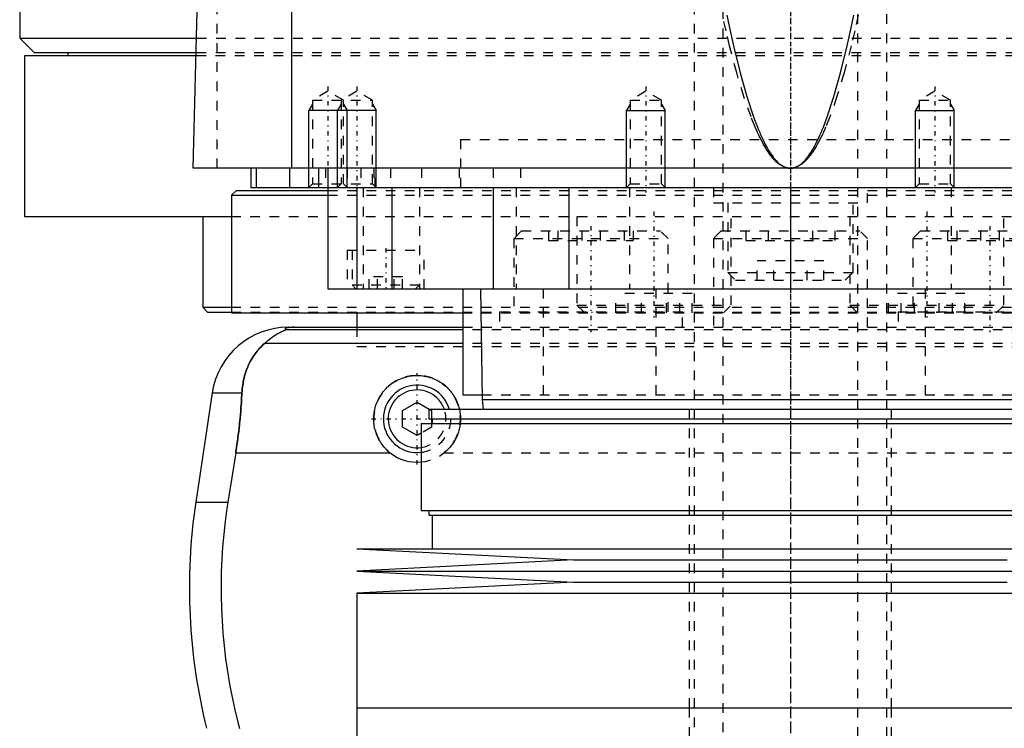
# Model space of a CAD drawing. Extents: x -90 to 90, y -146 to 645.
# Tile 4 of 14: x -80 to 22, y -42 to 32. Entities that reach past the tile are written whole.
import ezdxf

# ---------------------------------------------------------------- set-up
doc = ezdxf.new("R2010")
doc.units = 0
doc.linetypes.add('CENTER', pattern=[1.5, 0.45, -0.5, 0.05, -0.5])
doc.linetypes.add('DASHED', pattern=[2, 1, -1])
for name, color, linetype in [('AM_0', 7, 'CONTINUOUS'), ('AM_10', 7, 'CONTINUOUS'), ('AM_3', 7, 'DASHED'), ('AM_7', 7, 'CENTER')]:
    doc.layers.add(name, color=color, linetype=linetype)

msp = doc.modelspace()

# ---------------------------------------------------------------- linework, layer by layer
at = {"layer": 'AM_0', "color": 7, "linetype": 'CONTINUOUS'}
for p, q in [((-80, 291.5), (-80, 30)), ((-51.74, 16.5), (-51.74, 77.05)), ((-62, 16.5), (-60.5, 73.35)), ((-80, 30), (-78.5, 28.5)), ((-80, 30), (-61.61, 30)), ((-79.5, 28.2), (-79.5, 11.5)), ((-79.5, 28.2), (-61.66, 28.2)), ((-78.5, 28.5), (-61.65, 28.5)), ((-75, 28.5), (-75, 28.2)), ((62, 16.5), (-62, 16.5)), ((-56, 16.5), (-56, 14.5)), ((-55.47, 16.5), (-55.47, 14.5)), ((-52, 16.5), (-52, 14.5)), ((-49, 16.5), (-49, 14.5)), ((-48, 16.5), (-48, 4)), ((-56, 14.5), (56, 14.5)), ((-45, 14.5), (-45, 4)), ((-41.36, 14.5), (-41.36, 4)), ((-30.85, 14.5), (-30.85, 4)), ((-23, 14.5), (-23, 4)), ((-13, 14.5), (-13, 14.5)), ((0, 14.5), (0, 4)), ((13, 14.5), (13, 14.5)), ((-57.5, 14.2), (-58, 13.7)), ((-58, 13.7), (-58, 1.5)), ((-58, 13.7), (-48.01, 13.7)), ((-57.5, 14.2), (-48.01, 14.2)), ((-79.5, 11.5), (-58.06, 11.5)), ((-61, 11.5), (-61, 2.08)), ((-48, 4), (48, 4)), ((-34, 4), (-34, -7)), ((-32.18, 4), (-32, -7.5)), ((-61, 2.08), (-60.5, 1.58)), ((-61, 2.08), (-58.04, 2.08)), ((-60.5, 1.58), (-58.02, 1.58)), ((-58, 1.5), (-34.04, 1.5)), ((-45, 1.5), (-45, 0)), ((-52.11, 0), (-34, 0)), ((-34, -0.25), (-52.38, -0.25)), ((-34, -1.69), (-54.6, -1.69)), ((-60.02, -6.81), (-61.72, -18.16)), ((-60.02, -6.81), (-56.93, -6.81)), ((-34, -7), (-32.01, -7)), ((-40.25, -8.63), (-38.75, -7.77)), ((-38.75, -7.77), (-37.48, -8.5)), ((-32, -7.5), (-31.9, -8.5)), ((-32, -7.5), (32, -7.5)), ((-40.25, -10.37), (-40.25, -8.63)), ((-37.53, -8.5), (-37.53, -9.5)), ((-37.53, -8.5), (37.53, -8.5)), ((-38.33, -10), (-38.33, -19)), ((-38.33, -10), (38.33, -10)), ((-37.53, -9.5), (37.53, -9.5)), ((-37.25, -9.5), (-37.25, -10)), ((-37.17, -9.5), (-37.17, -10)), ((-38.75, -11.23), (-40.25, -10.37)), ((-38.33, -10.99), (-38.75, -11.23)), ((-57.58, -13.03), (-58.39, -18.16)), ((-57.58, -13.03), (-41.54, -13.03)), ((-61.72, -18.16), (-58.39, -18.16)), ((-38.33, -19), (38.33, -19)), ((-37.53, -19), (-37.53, -19.5)), ((-37.53, -19.5), (37.53, -19.5)), ((-37.17, -19.5), (-37.17, -23)), ((-45, -23), (-22.5, -24.15)), ((-45, -23), (45, -23)), ((-22.5, -24.15), (-45, -25.3)), ((-22.5, -24.15), (22.5, -24.15)), ((-45, -25.3), (-22.5, -26.45)), ((-45, -25.3), (45, -25.3)), ((-22.5, -26.45), (-45, -27.6)), ((-22.5, -26.45), (22.5, -26.45)), ((-45, -27.6), (-45, -39.5)), ((-45, -27.6), (45, -27.6)), ((-45, -39.5), (45, -39.5)), ((-45, -39.5), (-45, -52.9)), ((-45, -39.5), (0, -39.5))]:
    msp.add_line(p, q, dxfattribs=at)
for points in [[(-6.59, 32.39, 0), (-6.24, 30.76, 0), (-5.9, 29.22, 0), (-5.21, 26.41, 0), (-4.52, 23.94, 0), (-3.82, 21.83, 0), (-3.42, 20.76, 0), (-3.3, 20.48, 0), (-3.19, 20.2, 0), (-3.13, 20.07, 0), (-3.07, 19.94, 0), (-2.95, 19.68, 0), (-2.84, 19.44, 0), (-2.72, 19.2, 0), (-2.61, 18.98, 0), (-2.49, 18.76, 0), (-2.43, 18.66, 0), (-2.38, 18.56, 0), (-2.26, 18.36, 0), (-2.14, 18.18, 0), (-2.09, 18.09, 0), (-2.03, 18, 0), (-1.91, 17.83, 0), (-1.8, 17.68, 0), (-1.74, 17.6, 0), (-1.68, 17.53, 0), (-1.56, 17.39, 0), (-1.45, 17.27, 0), (-1.33, 17.15, 0), (-1.22, 17.04, 0), (-1.1, 16.94, 0), (-1.04, 16.9, 0), (-0.99, 16.85, 0), (-0.87, 16.78, 0), (-0.75, 16.71, 0), (-0.64, 16.65, 0), (-0.57, 16.62, 0), (-0.55, 16.61, 0), (-0.53, 16.6, 0), (-0.52, 16.6, 0), (-0.51, 16.6, 0), (-0.49, 16.59, 0), (-0.47, 16.58, 0), (-0.45, 16.58, 0), (-0.43, 16.57, 0), (-0.42, 16.56, 0), (-0.41, 16.56, 0), (-0.4, 16.56, 0), (-0.38, 16.55, 0), (-0.36, 16.55, 0), (-0.35, 16.54, 0), (-0.34, 16.54, 0), (-0.32, 16.54, 0), (-0.3, 16.53, 0), (-0.29, 16.53, 0), (-0.28, 16.53, 0), (-0.26, 16.52, 0), (-0.24, 16.52, 0), (-0.22, 16.52, 0), (-0.2, 16.51, 0), (-0.18, 16.51, 0), (-0.17, 16.51, 0), (-0.16, 16.51, 0), (-0.14, 16.51, 0), (-0.13, 16.51, 0), (-0.11, 16.5, 0), (-0.09, 16.5, 0), (-0.07, 16.5, 0), (-0.06, 16.5, 0), (-0.05, 16.5, 0), (-0.03, 16.5, 0), (-0.01, 16.5, 0), (0, 16.5, 0)], [(0, 16.5, 0), (0.01, 16.5, 0), (0.03, 16.5, 0), (0.05, 16.5, 0), (0.06, 16.5, 0), (0.07, 16.5, 0), (0.09, 16.5, 0), (0.11, 16.5, 0), (0.13, 16.51, 0), (0.14, 16.51, 0), (0.16, 16.51, 0), (0.17, 16.51, 0), (0.18, 16.51, 0), (0.2, 16.51, 0), (0.22, 16.52, 0), (0.24, 16.52, 0), (0.26, 16.52, 0), (0.28, 16.53, 0), (0.29, 16.53, 0), (0.3, 16.53, 0), (0.32, 16.54, 0), (0.34, 16.54, 0), (0.35, 16.54, 0), (0.36, 16.55, 0), (0.38, 16.55, 0), (0.4, 16.56, 0), (0.41, 16.56, 0), (0.42, 16.56, 0), (0.43, 16.57, 0), (0.45, 16.58, 0), (0.47, 16.58, 0), (0.49, 16.59, 0), (0.51, 16.6, 0), (0.52, 16.6, 0), (0.53, 16.6, 0), (0.55, 16.61, 0), (0.57, 16.62, 0), (0.59, 16.63, 0), (0.61, 16.63, 0), (0.63, 16.64, 0), (0.64, 16.65, 0), (0.65, 16.65, 0), (0.67, 16.66, 0), (0.69, 16.67, 0), (0.75, 16.71, 0), (0.87, 16.78, 0), (0.99, 16.85, 0), (1.04, 16.9, 0), (1.1, 16.94, 0), (1.22, 17.04, 0), (1.33, 17.15, 0), (1.45, 17.27, 0), (1.56, 17.39, 0), (1.68, 17.53, 0), (1.74, 17.6, 0), (1.8, 17.68, 0), (1.91, 17.83, 0), (2.03, 18, 0), (2.09, 18.09, 0), (2.14, 18.18, 0), (2.26, 18.36, 0), (2.38, 18.56, 0), (2.43, 18.66, 0), (2.49, 18.76, 0), (2.61, 18.98, 0), (2.72, 19.2, 0), (2.84, 19.44, 0), (2.95, 19.68, 0), (3.07, 19.94, 0), (3.13, 20.07, 0), (3.19, 20.2, 0), (3.3, 20.48, 0), (3.42, 20.76, 0), (3.82, 21.83, 0), (4.52, 23.94, 0), (5.21, 26.41, 0), (5.9, 29.22, 0), (6.24, 30.76, 0), (6.59, 32.39, 0)], [(-51.49, 0, 0), (-51.5, 0, 0), (-51.51, 0, 0), (-51.52, 0, 0), (-51.52, 0, 0), (-51.53, 0, 0), (-51.53, 0, 0), (-51.54, 0, 0), (-51.55, 0, 0), (-51.56, 0, 0), (-51.57, 0, 0), (-51.57, 0, 0), (-51.58, 0, 0), (-51.59, 0, 0), (-51.6, 0, 0), (-51.6, 0, 0), (-51.61, 0, 0), (-51.62, 0, 0), (-51.63, 0, 0), (-51.63, 0, 0), (-51.64, 0, 0), (-51.65, 0, 0), (-51.65, 0, 0), (-51.66, 0, 0), (-51.67, 0, 0), (-51.67, 0, 0), (-51.68, 0, 0), (-51.68, 0, 0), (-51.69, 0, 0), (-51.7, 0, 0), (-51.7, 0, 0), (-51.71, 0, 0), (-51.72, 0, 0), (-51.72, 0, 0), (-51.73, 0, 0), (-51.73, 0, 0), (-51.74, 0, 0), (-51.75, 0, 0), (-51.76, 0, 0), (-51.76, -0.01, 0), (-51.77, -0.01, 0), (-51.77, -0.01, 0), (-51.78, -0.01, 0), (-51.78, -0.01, 0), (-51.79, -0.01, 0), (-51.8, -0.01, 0), (-51.8, -0.01, 0), (-51.81, -0.01, 0), (-51.81, -0.01, 0), (-51.82, -0.01, 0), (-51.82, -0.01, 0), (-51.84, -0.01, 0), (-51.87, -0.01, 0), (-51.89, -0.01, 0), (-51.91, -0.01, 0), (-51.93, -0.01, 0), (-51.96, -0.02, 0), (-51.99, -0.02, 0), (-52.01, -0.02, 0), (-52.04, -0.02, 0), (-52.05, -0.03, 0), (-52.06, -0.03, 0), (-52.08, -0.03, 0), (-52.1, -0.03, 0), (-52.1, -0.03, 0), (-52.11, -0.03, 0), (-52.13, -0.04, 0), (-52.15, -0.04, 0), (-52.15, -0.04, 0), (-52.16, -0.04, 0), (-52.17, -0.04, 0), (-52.19, -0.04, 0), (-52.23, -0.05, 0), (-52.3, -0.07, 0), (-52.35, -0.08, 0), (-52.39, -0.1, 0), (-52.41, -0.11, 0), (-52.42, -0.12, 0), (-52.43, -0.13, 0), (-52.45, -0.14, 0), (-52.45, -0.16, 0), (-52.45, -0.17, 0), (-52.45, -0.19, 0), (-52.44, -0.2, 0), (-52.44, -0.21, 0), (-52.43, -0.22, 0), (-52.41, -0.23, 0), (-52.39, -0.25, 0), (-52.38, -0.25, 0)], [(-52.38, -0.25, 0), (-52.38, -0.25, 0), (-52.38, -0.26, 0), (-52.38, -0.26, 0), (-52.38, -0.26, 0), (-52.38, -0.26, 0), (-52.38, -0.26, 0), (-52.38, -0.27, 0), (-52.38, -0.27, 0), (-52.38, -0.27, 0), (-52.39, -0.27, 0), (-52.39, -0.28, 0), (-52.39, -0.28, 0), (-52.4, -0.28, 0), (-52.41, -0.28, 0), (-52.41, -0.29, 0), (-52.42, -0.29, 0), (-52.43, -0.3, 0), (-52.43, -0.3, 0), (-52.44, -0.3, 0), (-52.45, -0.31, 0), (-52.46, -0.31, 0), (-52.46, -0.31, 0), (-52.47, -0.32, 0), (-52.48, -0.32, 0), (-52.49, -0.33, 0), (-52.5, -0.33, 0), (-52.5, -0.33, 0), (-52.51, -0.34, 0), (-52.53, -0.34, 0), (-52.54, -0.35, 0), (-52.55, -0.35, 0), (-52.57, -0.36, 0), (-52.57, -0.36, 0), (-52.58, -0.37, 0), (-52.6, -0.37, 0), (-52.61, -0.38, 0), (-52.66, -0.4, 0), (-52.76, -0.45, 0), (-52.88, -0.51, 0), (-53, -0.57, 0), (-53.06, -0.6, 0), (-53.13, -0.64, 0), (-53.27, -0.72, 0), (-53.43, -0.81, 0), (-53.59, -0.91, 0), (-53.76, -1.02, 0), (-53.94, -1.15, 0), (-54.03, -1.21, 0), (-54.12, -1.29, 0), (-54.31, -1.44, 0), (-54.5, -1.6, 0), (-54.6, -1.69, 0)], [(-54.6, -1.69, 0), (-54.72, -1.8, 0), (-54.94, -2.02, 0), (-55.16, -2.25, 0), (-55.26, -2.37, 0), (-55.36, -2.49, 0), (-55.55, -2.74, 0), (-55.73, -3, 0), (-55.9, -3.27, 0), (-56.06, -3.55, 0), (-56.2, -3.83, 0), (-56.27, -3.98, 0), (-56.33, -4.12, 0), (-56.45, -4.42, 0), (-56.55, -4.72, 0), (-56.65, -5.03, 0), (-56.73, -5.34, 0), (-56.8, -5.66, 0), (-56.82, -5.83, 0), (-56.85, -5.99, 0), (-56.89, -6.32, 0), (-56.92, -6.65, 0), (-56.93, -6.81, 0)], [(-41.54, -13.03, 0), (-41.6, -12.98, 0), (-41.72, -12.88, 0), (-41.84, -12.77, 0), (-41.9, -12.72, 0), (-41.95, -12.66, 0), (-42.06, -12.55, 0), (-42.16, -12.43, 0), (-42.27, -12.31, 0), (-42.36, -12.18, 0), (-42.46, -12.05, 0), (-42.5, -11.98, 0), (-42.55, -11.91, 0), (-42.63, -11.77, 0), (-42.71, -11.63, 0), (-42.79, -11.49, 0), (-42.86, -11.34, 0), (-42.92, -11.19, 0), (-42.95, -11.11, 0), (-42.98, -11.03, 0), (-43.03, -10.88, 0), (-43.08, -10.72, 0), (-43.1, -10.64, 0), (-43.12, -10.56, 0), (-43.16, -10.41, 0), (-43.19, -10.25, 0), (-43.2, -10.17, 0), (-43.21, -10.09, 0), (-43.23, -9.93, 0), (-43.24, -9.77, 0), (-43.25, -9.62, 0), (-43.25, -9.47, 0), (-43.25, -9.31, 0), (-43.24, -9.23, 0), (-43.24, -9.16, 0), (-43.22, -9, 0), (-43.2, -8.84, 0), (-43.18, -8.69, 0), (-43.14, -8.53, 0), (-43.11, -8.38, 0), (-43.09, -8.3, 0), (-43.06, -8.22, 0), (-43.02, -8.07, 0), (-42.96, -7.92, 0), (-42.9, -7.77, 0), (-42.84, -7.62, 0), (-42.77, -7.48, 0), (-42.73, -7.41, 0), (-42.7, -7.34, 0), (-42.62, -7.2, 0), (-42.53, -7.07, 0), (-42.45, -6.93, 0), (-42.35, -6.81, 0), (-42.26, -6.68, 0), (-42.21, -6.62, 0), (-42.16, -6.56, 0), (-42.06, -6.45, 0), (-41.95, -6.34, 0), (-41.85, -6.23, 0), (-41.73, -6.13, 0), (-41.61, -6.03, 0), (-41.55, -5.98, 0), (-41.49, -5.93, 0), (-41.37, -5.84, 0), (-41.24, -5.75, 0), (-41.17, -5.7, 0), (-41.1, -5.66, 0), (-40.96, -5.58, 0), (-40.82, -5.5, 0), (-40.75, -5.47, 0), (-40.67, -5.43, 0), (-40.53, -5.37, 0), (-40.38, -5.3, 0), (-40.22, -5.25, 0), (-40.07, -5.2, 0), (-39.91, -5.15, 0), (-39.83, -5.13, 0), (-39.75, -5.11, 0), (-39.6, -5.08, 0), (-39.44, -5.05, 0), (-39.28, -5.03, 0), (-39.12, -5.02, 0), (-38.96, -5, 0), (-38.88, -5, 0), (-38.8, -5, 0), (-38.65, -5, 0), (-38.49, -5.01, 0), (-38.33, -5.02, 0), (-38.18, -5.04, 0), (-38.02, -5.06, 0), (-37.94, -5.07, 0), (-37.86, -5.09, 0), (-37.7, -5.12, 0), (-37.54, -5.17, 0), (-37.39, -5.21, 0), (-37.23, -5.26, 0), (-37.08, -5.32, 0), (-37, -5.35, 0), (-36.93, -5.38, 0), (-36.78, -5.45, 0), (-36.64, -5.53, 0), (-36.5, -5.6, 0), (-36.36, -5.69, 0), (-36.23, -5.77, 0), (-36.16, -5.82, 0), (-36.1, -5.87, 0), (-35.97, -5.96, 0), (-35.85, -6.06, 0), (-35.79, -6.11, 0), (-35.73, -6.16, 0), (-35.62, -6.26, 0), (-35.52, -6.37, 0), (-35.46, -6.43, 0), (-35.41, -6.48, 0), (-35.31, -6.6, 0), (-35.21, -6.72, 0), (-35.12, -6.84, 0), (-35.03, -6.97, 0), (-34.94, -7.1, 0), (-34.9, -7.17, 0), (-34.86, -7.24, 0), (-34.78, -7.38, 0), (-34.71, -7.52, 0), (-34.64, -7.67, 0), (-34.58, -7.81, 0), (-34.52, -7.96, 0), (-34.49, -8.04, 0), (-34.47, -8.12, 0), (-34.42, -8.27, 0), (-34.38, -8.42, 0), (-34.36, -8.5, 0)], [(-56.93, -6.81, 0), (-56.94, -6.99, 0), (-56.96, -7.33, 0), (-56.98, -7.68, 0), (-56.99, -7.85, 0), (-57, -8.03, 0), (-57.03, -8.37, 0), (-57.06, -8.72, 0), (-57.09, -9.07, 0), (-57.12, -9.42, 0), (-57.15, -9.77, 0), (-57.17, -9.94, 0), (-57.19, -10.12, 0), (-57.23, -10.46, 0), (-57.27, -10.81, 0), (-57.31, -11.15, 0), (-57.36, -11.5, 0), (-57.4, -11.84, 0), (-57.43, -12.01, 0), (-57.45, -12.18, 0), (-57.5, -12.52, 0), (-57.55, -12.86, 0), (-57.58, -13.03, 0)], [(-58.39, -18.16, 0), (-58.5, -18.82, 0), (-58.67, -20.16, 0), (-58.82, -21.48, 0), (-58.88, -22.14, 0), (-58.94, -22.8, 0), (-59.02, -24.1, 0), (-59.07, -25.38, 0), (-59.09, -26.64, 0), (-59.09, -27.88, 0), (-59.06, -29.15, 0), (-59.03, -29.79, 0), (-58.99, -30.44, 0), (-58.9, -31.75, 0), (-58.78, -33.07, 0), (-58.62, -34.4, 0), (-58.43, -35.73, 0), (-58.21, -37.05, 0), (-58.09, -37.72, 0), (-57.96, -38.38, 0), (-57.68, -39.69, 0), (-57.37, -40.98, 0), (-57.2, -41.62, 0)]]:
    msp.add_polyline3d(points, dxfattribs=at)
for centre, radius, start, end in [((-52.11, -8), 8, 90, 171.467), ((-38.75, -9.5), 3.5, 16.6015, 276.9746), ((-38.75, -9.5), 3, 19.4712, 278.1443), ((-38.75, -9.5), 4.5, 231.7104, 275.4193), ((-2.39, -27.06), 60, 171.467, 194.0378)]:
    msp.add_arc(centre, radius, start, end, dxfattribs=at)
at = {"layer": 'AM_10', "color": 7, "linetype": 'CONTINUOUS'}
for p, q in [((-49.62, 23.16), (-50, 22.5)), ((-50, 14.5), (-50, 22.5)), ((-43, 22.5), (-50, 22.5)), ((-46.62, 23.16), (-47, 22.5)), ((-47, 14.5), (-47, 22.5)), ((-46.38, 23.16), (-46, 22.5)), ((-46, 14.5), (-46, 22.5)), ((-43.38, 23.16), (-43, 22.5)), ((-43, 14.5), (-43, 22.5)), ((-16.62, 23.16), (-17, 22.5)), ((-17, 14.5), (-17, 22.5)), ((-17, 22.5), (-13, 22.5)), ((-13.38, 23.16), (-13, 22.5)), ((-13, 14.5), (-13, 22.5)), ((13.38, 23.16), (13, 22.5)), ((13, 14.5), (13, 22.5)), ((13, 22.5), (17, 22.5)), ((16.62, 23.16), (17, 22.5)), ((17, 14.5), (17, 22.5))]:
    msp.add_line(p, q, dxfattribs=at)
at = {"layer": 'AM_3', "color": 6, "linetype": 'DASHED'}
for p, q in [((-7, 569), (-7, -110.5)), ((7, -110.5), (7, 569)), ((-10, 553.5), (-10, -70.5)), ((10, -70.5), (10, 553.5)), ((-59.5, 16.5), (-59.5, 75.49)), ((-61.61, 30), (61.61, 30)), ((-61.66, 28.2), (61.66, 28.2)), ((-61.65, 28.5), (61.65, 28.5)), ((-48, 24.5), (-49.62, 23.56)), ((-49.62, 23.56), (-49.62, 14.88)), ((-49.62, 23.56), (-43.38, 23.56)), ((-46.38, 23.56), (-48, 24.5)), ((-45, 24.5), (-46.62, 23.56)), ((-46.62, 23.56), (-46.62, 14.88)), ((-46.38, 14.88), (-46.38, 23.56)), ((-43.38, 23.56), (-45, 24.5)), ((-43.38, 14.88), (-43.38, 23.56)), ((-15, 24.5), (-16.62, 23.56)), ((-16.62, 23.56), (-16.62, 14.88)), ((-16.62, 23.56), (-13.38, 23.56)), ((-13.38, 23.56), (-15, 24.5)), ((-13.38, 14.88), (-13.38, 23.56)), ((15, 24.5), (13.38, 23.56)), ((13.38, 23.56), (13.38, 14.88)), ((13.38, 23.56), (16.62, 23.56)), ((16.62, 23.56), (15, 24.5)), ((16.62, 14.88), (16.62, 23.56)), ((-34.25, 19.5), (34.25, 19.5)), ((-34.25, 19.5), (-34.25, 14.2)), ((-34.25, 19.5), (0, 19.5)), ((-48.25, 16.5), (-48.25, 14.5)), ((-46, 16.5), (-46, 14.5)), ((-44.59, 16.5), (-44.59, 14.5)), ((-43.24, 16.5), (-43.24, 14.5)), ((-43.09, 14.5), (-43.09, 16.5)), ((-41.5, 16.5), (-41.5, 14.5)), ((-38.29, 16.5), (-38.29, 14.5)), ((-34.38, 16.5), (-34.38, 14.5)), ((-30.84, 16.5), (-30.84, 14.5)), ((-28, 16.5), (-28, 14.5)), ((-49.62, 14.88), (-50, 14.5)), ((-49.62, 14.88), (-43.38, 14.88)), ((-46.62, 14.88), (-47, 14.5)), ((-46, 14.5), (-46.38, 14.88)), ((-44.34, 14.5), (-44.34, 4)), ((-43, 14.5), (-43.38, 14.88)), ((-38.5, 14.5), (-38.5, 4)), ((-28.48, 14.5), (-28.48, 4)), ((-16.62, 14.88), (-17, 14.5)), ((-16.7, 14.5), (-16.7, 4)), ((-16.62, 14.88), (-13.38, 14.88)), ((-13, 14.5), (-13.38, 14.88)), ((-8, 14.5), (-8, 12.9)), ((8, 12.9), (8, 14.5)), ((13.38, 14.88), (13, 14.5)), ((13.38, 14.88), (16.62, 14.88)), ((17, 14.5), (16.62, 14.88)), ((16.7, 14.5), (16.7, 4)), ((-48.01, 14.2), (48.01, 14.2)), ((-48.01, 13.7), (48.01, 13.7)), ((-8, 12.9), (8, 12.9)), ((-6.5, 12.9), (-6.5, 5.7)), ((6.5, 5.7), (6.5, 12.9)), ((-58.06, 11.5), (58.06, 11.5)), ((-22.16, 11.5), (-22.16, 2.3)), ((-6.16, 2.3), (-6.16, 11.5)), ((6.16, 11.5), (6.16, 2.3)), ((22.16, 2.3), (22.16, 11.5)), ((-27.9, 10), (-28.7, 9.2)), ((-28.7, 9.2), (-28.7, 1.6)), ((-28.7, 9.2), (-12.7, 9.2)), ((-27.9, 10), (-13.5, 10)), ((-25.1, 10), (-25.1, 9)), ((-24.14, 10), (-24.14, 9)), ((-21.66, 10), (-21.66, 9)), ((-19.74, 10), (-19.74, 9)), ((-17.27, 10), (-17.27, 9)), ((-16.31, 10), (-16.31, 9)), ((-12.7, 9.2), (-13.5, 10)), ((-12.7, 1.6), (-12.7, 9.2)), ((-7.2, 10), (-8, 9.2)), ((-8, 9.2), (-8, 0)), ((-8, 9.2), (8, 9.2)), ((-7.2, 10), (7.2, 10)), ((-4.62, 10), (-4.62, 9)), ((-2.31, 10), (-2.31, 9)), ((2.31, 10), (2.31, 9)), ((4.62, 10), (4.62, 9)), ((8, 9.2), (7.2, 10)), ((8, 0), (8, 9.2)), ((13.5, 10), (12.7, 9.2)), ((12.7, 9.2), (12.7, 1.6)), ((12.7, 9.2), (28.7, 9.2)), ((13.5, 10), (27.9, 10)), ((16.31, 10), (16.31, 9)), ((17.27, 10), (17.27, 9)), ((19.74, 10), (19.74, 9)), ((21.66, 10), (21.66, 9)), ((-25.1, 9), (-16.31, 9)), ((-4.62, 9), (4.62, 9)), ((16.31, 9), (25.1, 9)), ((-46, 8), (-46, 4)), ((-46, 8), (-38, 8)), ((-45.5, 8), (-45.5, 4.4)), ((-38, 4), (-38, 8)), ((-3.46, 4.9), (-3.46, 6.9)), ((3.46, 6.9), (-3.46, 6.9)), ((-1.73, 4.9), (-1.73, 6.9)), ((1.73, 4.9), (1.73, 6.9)), ((3.46, 4.9), (3.46, 6.9)), ((-43.73, 4), (-43.73, 5.25)), ((-40.27, 5.25), (-43.73, 5.25)), ((-42.87, 4), (-42.87, 5.25)), ((-41.13, 4), (-41.13, 5.25)), ((-40.27, 4), (-40.27, 5.25)), ((-6.5, 5.7), (-5.7, 4.9)), ((-6.5, 5.7), (6.5, 5.7)), ((5.7, 4.9), (6.5, 5.7)), ((-45.5, 4.4), (-45.1, 4)), ((-45.5, 4.4), (-38.5, 4.4)), ((-38.9, 4), (-38.5, 4.4)), ((-5.7, 4.9), (5.7, 4.9)), ((-25.65, 4), (-25.65, -7)), ((-18.12, 1.5), (-18.12, 3.5)), ((-10.19, 3.5), (-18.12, 3.5)), ((-16.83, 1.5), (-16.83, 3.5)), ((-15.44, 1.5), (-15.44, 3.5)), ((-13.98, 4), (-13.98, -7)), ((-12.87, 1.5), (-12.87, 3.5)), ((-11.48, 1.5), (-11.48, 3.5)), ((-10.19, 1.5), (-10.19, 3.5)), ((10.19, 1.5), (10.19, 3.5)), ((18.12, 3.5), (10.19, 3.5)), ((11.48, 1.5), (11.48, 3.5)), ((12.87, 1.5), (12.87, 3.5)), ((13.98, 4), (13.98, -7)), ((15.44, 1.5), (15.44, 3.5)), ((16.83, 1.5), (16.83, 3.5)), ((18.12, 1.5), (18.12, 3.5)), ((-58.04, 2.08), (58.04, 2.08)), ((-22.16, 2.3), (-21.36, 1.5)), ((-22.16, 2.3), (-6.16, 2.3)), ((-6.96, 1.5), (-6.16, 2.3)), ((6.16, 2.3), (6.96, 1.5)), ((6.16, 2.3), (22.16, 2.3)), ((21.36, 1.5), (22.16, 2.3)), ((-58.02, 1.58), (58.02, 1.58)), ((-45, 1.58), (-45, 1.5)), ((-34.04, 1.5), (34.04, 1.5)), ((-30.2, 1.6), (-30.2, 0)), ((-30.2, 1.6), (-11.2, 1.6)), ((-20.59, 1.5), (-20.59, 1.6)), ((-15.21, 1.6), (-15.21, 1.5)), ((-11.2, 0), (-11.2, 1.6)), ((11.2, 1.6), (11.2, 0)), ((11.2, 1.6), (30.2, 1.6)), ((15.21, 1.5), (15.21, 1.6)), ((20.59, 1.6), (20.59, 1.5)), ((-45, 0), (-45, -2)), ((-34, 0), (34, 0)), ((34, -0.25), (-34, -0.25)), ((-45, -2), (45, -2)), ((-45, -2), (45, -2)), ((34, -1.69), (-34, -1.69)), ((-32.01, -7), (32.01, -7)), ((-37.48, -8.5), (-37.25, -8.63)), ((-37.25, -8.63), (-37.25, -9.5)), ((-10.5, -8.5), (-10.5, -39.5)), ((10.5, -39.5), (10.5, -8.5)), ((-37.25, -10), (-37.25, -10.37)), ((-37.25, -10.37), (-38.33, -10.99)), ((-35.96, -13.03), (35.96, -13.03)), ((-10.5, -39.5), (-10.5, -70.5)), ((10.5, -70.5), (10.5, -39.5))]:
    msp.add_line(p, q, dxfattribs=at)
for points in [[(0, 16.5, 0), (-0.01, 16.5, 0), (-0.03, 16.5, 0), (-0.05, 16.5, 0), (-0.06, 16.5, 0), (-0.07, 16.5, 0), (-0.09, 16.5, 0), (-0.11, 16.5, 0), (-0.13, 16.51, 0), (-0.15, 16.51, 0), (-0.18, 16.51, 0), (-0.19, 16.51, 0), (-0.2, 16.51, 0), (-0.22, 16.51, 0), (-0.24, 16.52, 0), (-0.26, 16.52, 0), (-0.28, 16.52, 0), (-0.3, 16.53, 0), (-0.31, 16.53, 0), (-0.32, 16.53, 0), (-0.34, 16.54, 0), (-0.36, 16.54, 0), (-0.37, 16.54, 0), (-0.38, 16.55, 0), (-0.4, 16.55, 0), (-0.42, 16.56, 0), (-0.43, 16.56, 0), (-0.44, 16.56, 0), (-0.46, 16.57, 0), (-0.49, 16.58, 0), (-0.51, 16.58, 0), (-0.53, 16.59, 0), (-0.55, 16.6, 0), (-0.56, 16.6, 0), (-0.57, 16.6, 0), (-0.59, 16.61, 0), (-0.61, 16.62, 0), (-0.68, 16.65, 0), (-0.81, 16.71, 0), (-0.93, 16.78, 0), (-1.05, 16.85, 0), (-1.12, 16.9, 0), (-1.18, 16.94, 0), (-1.3, 17.04, 0), (-1.43, 17.15, 0), (-1.55, 17.26, 0), (-1.67, 17.39, 0), (-1.8, 17.53, 0), (-1.86, 17.6, 0), (-1.92, 17.68, 0), (-2.05, 17.83, 0), (-2.17, 18, 0), (-2.23, 18.09, 0), (-2.29, 18.17, 0), (-2.42, 18.36, 0), (-2.54, 18.56, 0), (-2.6, 18.66, 0), (-2.66, 18.76, 0), (-2.79, 18.98, 0), (-2.91, 19.2, 0), (-3.04, 19.44, 0), (-3.16, 19.68, 0), (-3.28, 19.94, 0), (-3.35, 20.07, 0), (-3.41, 20.2, 0), (-3.53, 20.47, 0), (-3.65, 20.76, 0), (-4.09, 21.83, 0), (-4.83, 23.94, 0), (-5.57, 26.4, 0), (-6.31, 29.22, 0), (-6.68, 30.76, 0), (-7.05, 32.38, 0)], [(7.05, 32.38, 0), (6.68, 30.76, 0), (6.31, 29.22, 0), (5.57, 26.4, 0), (4.83, 23.94, 0), (4.09, 21.83, 0), (3.65, 20.76, 0), (3.53, 20.47, 0), (3.41, 20.2, 0), (3.35, 20.07, 0), (3.28, 19.94, 0), (3.16, 19.68, 0), (3.04, 19.44, 0), (2.91, 19.2, 0), (2.79, 18.98, 0), (2.66, 18.76, 0), (2.6, 18.66, 0), (2.54, 18.56, 0), (2.42, 18.36, 0), (2.29, 18.17, 0), (2.23, 18.09, 0), (2.17, 18, 0), (2.05, 17.83, 0), (1.92, 17.68, 0), (1.86, 17.6, 0), (1.8, 17.53, 0), (1.67, 17.39, 0), (1.55, 17.26, 0), (1.43, 17.15, 0), (1.3, 17.04, 0), (1.18, 16.94, 0), (1.12, 16.9, 0), (1.05, 16.85, 0), (0.93, 16.78, 0), (0.81, 16.71, 0), (0.68, 16.65, 0), (0.56, 16.6, 0), (0.49, 16.58, 0), (0.46, 16.57, 0), (0.44, 16.56, 0), (0.43, 16.56, 0), (0.42, 16.56, 0), (0.4, 16.55, 0), (0.38, 16.55, 0), (0.37, 16.54, 0), (0.36, 16.54, 0), (0.34, 16.54, 0), (0.32, 16.53, 0), (0.31, 16.53, 0), (0.3, 16.53, 0), (0.28, 16.52, 0), (0.26, 16.52, 0), (0.24, 16.52, 0), (0.22, 16.51, 0), (0.2, 16.51, 0), (0.19, 16.51, 0), (0.18, 16.51, 0), (0.15, 16.51, 0), (0.13, 16.51, 0), (0.11, 16.5, 0), (0.09, 16.5, 0), (0.07, 16.5, 0), (0.06, 16.5, 0), (0.05, 16.5, 0), (0.03, 16.5, 0), (0.01, 16.5, 0), (0, 16.5, 0)], [(-56.93, -6.81, 0), (-56.92, -6.65, 0), (-56.89, -6.32, 0), (-56.85, -5.99, 0), (-56.82, -5.83, 0), (-56.8, -5.66, 0), (-56.73, -5.34, 0), (-56.65, -5.03, 0), (-56.55, -4.72, 0), (-56.45, -4.42, 0), (-56.33, -4.12, 0), (-56.27, -3.97, 0), (-56.2, -3.83, 0), (-56.06, -3.55, 0), (-55.9, -3.27, 0), (-55.73, -3, 0), (-55.55, -2.74, 0), (-55.36, -2.49, 0), (-55.26, -2.37, 0), (-55.16, -2.25, 0), (-54.94, -2.02, 0), (-54.72, -1.8, 0), (-54.6, -1.69, 0)], [(-57.58, -13.03, 0), (-57.55, -12.86, 0), (-57.5, -12.52, 0), (-57.45, -12.18, 0), (-57.43, -12.01, 0), (-57.4, -11.84, 0), (-57.36, -11.5, 0), (-57.31, -11.15, 0), (-57.27, -10.81, 0), (-57.23, -10.46, 0), (-57.19, -10.12, 0), (-57.17, -9.94, 0), (-57.15, -9.77, 0), (-57.12, -9.42, 0), (-57.09, -9.07, 0), (-57.06, -8.72, 0), (-57.03, -8.37, 0), (-57, -8.03, 0), (-56.99, -7.85, 0), (-56.98, -7.68, 0), (-56.96, -7.33, 0), (-56.94, -6.99, 0), (-56.93, -6.81, 0)], [(-34.36, -8.5, 0), (-34.36, -8.53, 0), (-34.34, -8.58, 0), (-34.33, -8.64, 0), (-34.33, -8.67, 0), (-34.32, -8.7, 0), (-34.31, -8.75, 0), (-34.3, -8.81, 0), (-34.3, -8.86, 0), (-34.29, -8.92, 0), (-34.28, -8.97, 0), (-34.28, -9, 0), (-34.27, -9.03, 0), (-34.27, -9.09, 0), (-34.26, -9.14, 0), (-34.26, -9.2, 0), (-34.26, -9.25, 0), (-34.25, -9.31, 0), (-34.25, -9.33, 0), (-34.25, -9.36, 0), (-34.25, -9.42, 0), (-34.25, -9.47, 0), (-34.25, -9.5, 0)], [(-34.28, -10, 0), (-34.29, -10.1, 0), (-34.32, -10.29, 0), (-34.36, -10.48, 0), (-34.38, -10.58, 0), (-34.41, -10.68, 0), (-34.46, -10.87, 0), (-34.53, -11.06, 0), (-34.6, -11.25, 0), (-34.69, -11.43, 0), (-34.78, -11.61, 0), (-34.82, -11.7, 0), (-34.87, -11.79, 0), (-34.98, -11.96, 0), (-35.09, -12.12, 0), (-35.21, -12.28, 0), (-35.33, -12.43, 0), (-35.46, -12.57, 0), (-35.53, -12.64, 0), (-35.6, -12.71, 0), (-35.74, -12.84, 0), (-35.89, -12.97, 0), (-35.96, -13.03, 0)], [(-34.25, -9.5, 0), (-34.25, -9.58, 0), (-34.26, -9.75, 0), (-34.27, -9.92, 0), (-34.28, -10, 0)]]:
    msp.add_polyline3d(points, dxfattribs=at)
for radius, start, end in [(4.5, 275.4193, 231.7104), (3, 278.1443, 19.4712), (3.5, 276.9746, 16.6015)]:
    msp.add_arc((-38.75, -9.5), radius, start, end, dxfattribs=at)
at = {"layer": 'AM_7', "color": 4, "linetype": 'CENTER'}
for p, q in [((0, 644.98), (0, -146.47)), ((0, 317.3), (0, -16.93)), ((0, 242.7), (0, -37.19)), ((-48, 25), (-48, 14)), ((-45, 25), (-45, 14)), ((-15, 25), (-15, 14)), ((15, 25), (15, 14)), ((0, 20.48), (0, -81.35)), ((-14.16, 12), (-14.16, 1)), ((14.16, 12), (14.16, 1)), ((-20.7, 10.5), (-20.7, -0.5)), ((20.7, 10.5), (20.7, -0.5)), ((-42, 8.2), (-42, 3.8)), ((-38.75, -14.23), (-38.75, -4.77)), ((0, -5.4), (0, -73.6)), ((0, -6.95), (0, -41.05)), ((-43.48, -9.5), (-34.02, -9.5))]:
    msp.add_line(p, q, dxfattribs=at)

doc.saveas('drawing.dxf')
